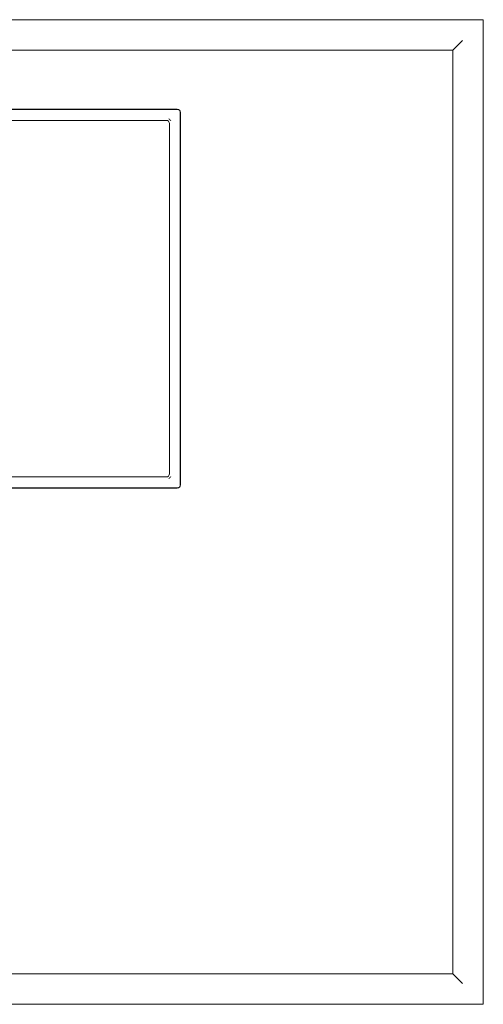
# Model space of a CAD drawing. Header units: millimetres. Extents: x -281 to 121694, y -16481 to 65128.
# Tile 20 of 256: x 15363 to 15787, y 14750 to 15650. Entities that reach past the tile are written whole.
import ezdxf

# ---------------------------------------------------------------- set-up
doc = ezdxf.new("R2010")
doc.units = ezdxf.units.MM
for name, color, linetype, lineweight in [('A--L$01A__Algemeen', 7, 'Continuous', 5), ('A--L74__VasteSanitaireVoorz', 1, 'Continuous', 5), ('A--L82__LosseGebruikersInvent', 1, 'Continuous', 5)]:
    doc.layers.add(name, color=color, linetype=linetype, lineweight=lineweight)

# ---------------------------------------------------------------- blocks, each defined once
blk = doc.blocks.new('NLRS_82_FU_UN_spoekbak_gen_kad - spoelbak dxbxh 900x900x957-V495-L_80_ 16')
at = {"layer": 'A--L$01A__Algemeen'}
for p, q in [((-450, 322.68), (-450, -577.32)), ((450, 322.68), (-450, 322.68)), ((-429.27, 301.94), (-423.73, 296.41)), ((422, 294.68), (-422, 294.68)), ((-422, 294.68), (-422, -549.32)), ((-422, 294.68), (-422, -549.32)), ((-422, 294.68), (0, 294.68)), ((-173.28, -492.32), (-173.28, -152.32)), ((-170, -149.05), (-8.69, -149.05)), ((170, -495.6), (-170, -495.6)), ((-429.27, -556.59), (-423.73, -551.06)), ((-422, -549.32), (422, -549.32)), ((0, -549.32), (-422, -549.32)), ((-450, -577.32), (450, -577.32))]:
    blk.add_line(p, q, dxfattribs=at)
for centre, start, end in [((-170, -152.32), 90, 180), ((-170, -492.32), 180, 270)]:
    blk.add_arc(centre, 3.28, start, end, dxfattribs=at)
for points in [[(-431.04, 303.71), (-430.81, 303.49), (-430.38, 303.06), (-429.77, 302.45), (-429.43, 302.1), (-429.27, 301.94)], [(-423.73, 296.41), (-423.58, 296.26), (-423.24, 295.91), (-422.64, 295.32), (-422.22, 294.89), (-422, 294.68)], [(-431.04, -558.36), (-430.82, -558.14), (-430.38, -557.71), (-429.77, -557.09), (-429.42, -556.75), (-429.27, -556.59)], [(-423.73, -551.06), (-423.58, -550.9), (-423.24, -550.57), (-422.64, -549.96), (-422.21, -549.54), (-422, -549.32)]]:
    blk.add_open_spline(points, degree=3, dxfattribs=at)
at = {"layer": 'A--L74__VasteSanitaireVoorz'}
for p, q in [((-173, -492.32), (-173, -152.32)), ((-170, -149.32), (-8.69, -149.32)), ((-9, -159.32), (-160, -159.32)), ((-163, -162.32), (-163, -482.32)), ((-160, -485.32), (160, -485.32)), ((170, -495.32), (-170, -495.32))]:
    blk.add_line(p, q, dxfattribs=at)
for centre, radius, start, end in [((-170, -152.32), 3, 150, 180), ((-170, -152.32), 3, 90, 120), ((-160, -162.32), 5, 120, 150), ((-160, -162.32), 3, 90, 180), ((-160, -482.32), 5, 210, 240), ((-160, -482.32), 3, 180, 270), ((-170, -492.32), 3, 180, 210), ((-170, -492.32), 3, 240, 270)]:
    blk.add_arc(centre, radius, start, end, dxfattribs=at)

msp = doc.modelspace()

# ---------------------------------------------------------------- block references
at = {"layer": 'A--L82__LosseGebruikersInvent', "rotation": 180}
msp.add_blockref('NLRS_82_FU_UN_spoekbak_gen_kad - spoelbak dxbxh 900x900x957-V495-L_80_ 16', (15337.06, 15072.41), dxfattribs=at)

doc.saveas('drawing.dxf')
